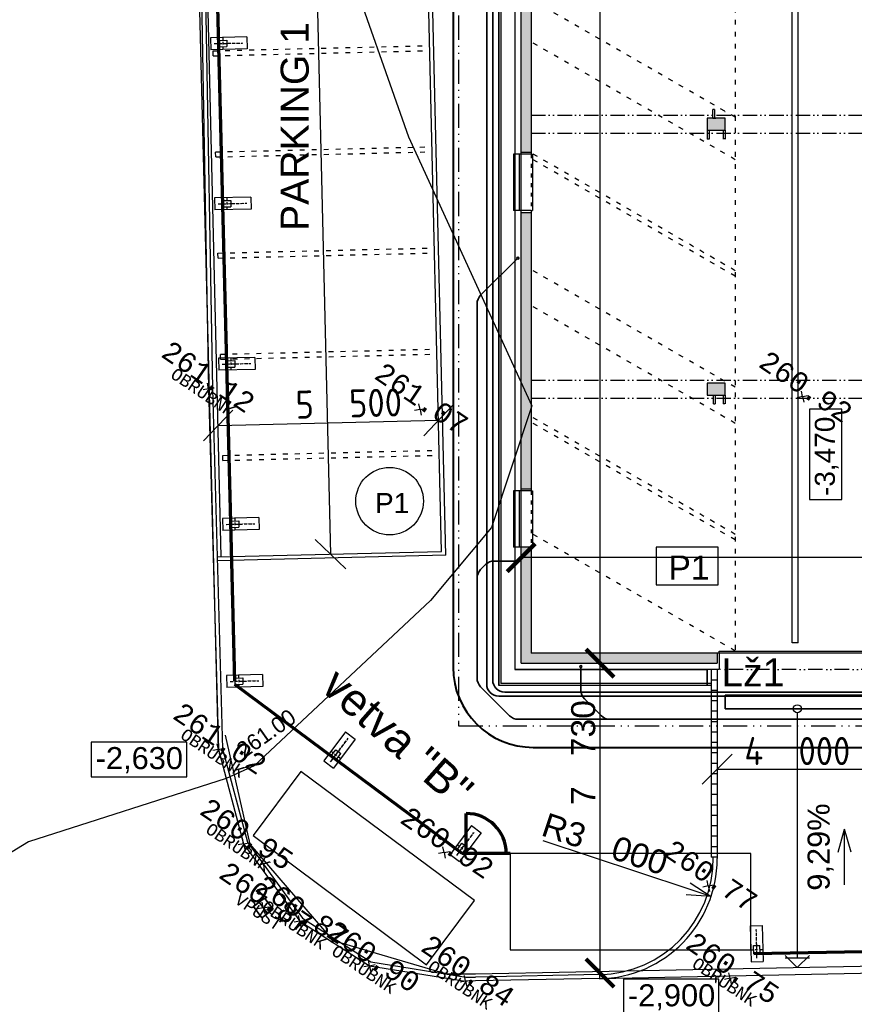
# Model space of a CAD drawing. Extents: x 4743276 to 9726129, y -4307434 to -1665362.
# Tile 14 of 121: x 4809131 to 4829956, y -2089246 to -2064675. Entities that reach past the tile are written whole.
import ezdxf
from ezdxf.enums import TextEntityAlignment as Align

# ---------------------------------------------------------------- set-up
doc = ezdxf.new("R2010")
doc.units = 0
doc.header["$MEASUREMENT"] = 0
for name, pattern in [('ACAD_ISO03W100', [30, 12, -18]), ('ACAD_ISO12W100', [22, 12, -3, 0.5, -3, 0.5, -3]), ('BODKOCIARKOVANA_3', [5.6, 3, -1.3, 0, -1.3])]:
    doc.linetypes.add(name, pattern=pattern)
doc.layers.get('0').update_dxf_attribs({"linetype": 'CONTINUOUS'})
doc.layers.get('Defpoints').update_dxf_attribs({"color": 61, "linetype": 'CONTINUOUS'})
for name, color, linetype in [('body', 7, 'CONTINUOUS'), ('DVERE', 47, 'CONTINUOUS'), ('HATCH', 7, 'CONTINUOUS'), ('KÓTY', 4, 'CONTINUOUS'), ('MÚRY', 1, 'CONTINUOUS'), ('OKNÁ', 146, 'CONTINUOUS'), ('POZEMOK', 8, 'CONTINUOUS'), ('siete', 6, 'CONTINUOUS'), ('TENKÁ', 7, 'CONTINUOUS'), ('tzb', 55, 'CONTINUOUS'), ('Výšky', 64, 'CONTINUOUS'), ('ZARIADENIE', 47, 'CONTINUOUS'), ('ZARIADENIE1', 145, 'CONTINUOUS'), ('ZARIADOVACIE', 144, 'CONTINUOUS'), ('šrafy-múry', 8, 'CONTINUOUS')]:
    doc.layers.add(name, color=color, linetype=linetype)
doc.styles.add('ARIAL', font='arial.ttf')
doc.styles.add('MONOTXT', font='MONOTXT', dxfattribs={"height": 0.2})
doc.styles.get("Standard").update_dxf_attribs({"font": 'TXT', "width": 0.612})
doc.styles.add('styl1', font='arial.ttf')
doc.styles.add('Style-Arial', font='arial.ttf')
doc.styles.add('STYLE1', font='isocp.shx')
doc.dimstyles.new('STANDARD 200', dxfattribs={"dimtxt": 600, "dimasz": 700, "dimexe": 10, "dimexo": 200, "dimgap": 100, "dimtad": 1, "dimdsep": 46, "dimlunit": 6, "dimtxsty": 'Style-Arial', "dimblk": 'ARCHTICK', "dimblk1": 'OBLIQUE', "dimblk2": 'ARCHTICK', "dimcen": 2.5, "dimse1": 1, "dimse2": 1, "dimadec": 0, "dimazin": 0, "dimtfac": 1, "dimtmove": 1, "dimatfit": 3, "dimldrblk": 'OBLIQUE', "dimfxl": 1, "dimtolj": 1, "dimtzin": 0, "dimarcsym": 0})
doc.dimstyles.new('STANDARD 250', dxfattribs={"dimtxt": 700, "dimasz": 750, "dimexe": 10, "dimexo": 200, "dimgap": 100, "dimtad": 1, "dimdsep": 46, "dimlunit": 6, "dimtxsty": 'STYLE1', "dimblk1": 'OBLIQUE', "dimblk2": 'OBLIQUE', "dimsah": 1, "dimcen": 2.5, "dimse1": 1, "dimse2": 1, "dimadec": 0, "dimazin": 0, "dimtfac": 1, "dimtmove": 1, "dimatfit": 3, "dimldrblk": 'OBLIQUE', "dimfxl": 1, "dimtolj": 1, "dimtzin": 0, "dimarcsym": 0})
doc.dimstyles.new('STANDARD s200', dxfattribs={"dimtxt": 600, "dimasz": 600, "dimexe": 10, "dimexo": 200, "dimgap": 100, "dimtad": 1, "dimdsep": 46, "dimlunit": 6, "dimtxsty": 'Style-Arial', "dimblk": 'OPEN30', "dimcen": 2.5, "dimse1": 1, "dimse2": 1, "dimadec": 0, "dimazin": 0, "dimtfac": 1, "dimtmove": 1, "dimatfit": 3, "dimldrblk": 'OBLIQUE', "dimfxl": 1, "dimtolj": 1, "dimtzin": 0, "dimarcsym": 0})

# ---------------------------------------------------------------- blocks, each defined once
blk = doc.blocks.new('_ArchTick')
at = {"color": 0, "linetype": 'ByBlock', "const_width": 0.15}
blk.add_lwpolyline([(-0.5, -0.5), (0.5, 0.5)], dxfattribs=at)
blk = doc.blocks.new('*D42218')
at = {"layer": 'Defpoints', "color": 0}
for p in [(4821644, -2078098), (4821644, -2080734), (4881994, -2080734)]:
    blk.add_point(p, dxfattribs=at)
at = {"layer": 'ZARIADOVACIE', "color": 0, "lineweight": -2}
blk.add_line((4881994, -2078098), (4821644, -2078098), dxfattribs=at)
at = {"layer": 'ZARIADOVACIE', "color": 0, "linetype": 'ByBlock', "lineweight": -2, "xscale": 700, "yscale": 700, "zscale": 700, "rotation": 180}
blk.add_blockref('_ArchTick', (4821644, -2078098), dxfattribs=at)
at = {"layer": 'ZARIADOVACIE', "color": 0, "linetype": 'ByBlock', "lineweight": -2, "xscale": 700, "yscale": 700, "zscale": 700}
blk.add_blockref('_ArchTick', (4881994, -2078098), dxfattribs=at)
at = {"layer": 'ZARIADOVACIE', "color": 0, "insert": (4845998, -2077590), "char_height": 600, "attachment_point": 5, "style": 'Style-Arial'}
blk.add_mtext('\\A1;60ﾠ350', dxfattribs=at)
blk = doc.blocks.new('_OBLIQUE')
at = {"color": 0, "linetype": 'ByBlock'}
blk.add_line((-0.5, -0.5), (0.5, 0.5), dxfattribs=at)
blk = doc.blocks.new('*D42219')
at = {"layer": 'Defpoints', "color": 0}
for p in [(4822144, -2021484), (4822144, -2080734), (4823610, -2080734)]:
    blk.add_point(p, dxfattribs=at)
at = {"layer": 'ZARIADOVACIE', "color": 0, "lineweight": -2}
blk.add_line((4823610, -2021484), (4823610, -2080734), dxfattribs=at)
at = {"layer": 'ZARIADOVACIE', "color": 0, "linetype": 'ByBlock', "lineweight": -2, "xscale": 700, "yscale": 700, "zscale": 700}
for p, rotation in [((4823610, -2021484), 90), ((4823610, -2080734), 270)]:
    blk.add_blockref('_ArchTick', p, dxfattribs=dict(at, rotation=rotation))
at = {"layer": 'ZARIADOVACIE', "color": 0, "insert": (4823200, -2056213), "char_height": 600, "attachment_point": 5, "rotation": 90, "style": 'Style-Arial'}
blk.add_mtext('\\A1;59ﾠ250', dxfattribs=at)
blk = doc.blocks.new('*D42231')
at = {"layer": 'Defpoints', "color": 0}
for p in [(4821644, -2080734), (4821644, -2088464), (4823610, -2088464)]:
    blk.add_point(p, dxfattribs=at)
at = {"layer": 'ZARIADOVACIE', "color": 0, "lineweight": -2}
blk.add_line((4823610, -2080734), (4823610, -2088464), dxfattribs=at)
at = {"layer": 'ZARIADOVACIE', "color": 0, "linetype": 'ByBlock', "lineweight": -2, "xscale": 700, "yscale": 700, "zscale": 700}
for p, rotation in [((4823610, -2080734), 90), ((4823610, -2088464), 270)]:
    blk.add_blockref('_ArchTick', p, dxfattribs=dict(at, rotation=rotation))
at = {"layer": 'ZARIADOVACIE', "color": 0, "insert": (4823195, -2082964), "char_height": 600, "attachment_point": 5, "rotation": 90, "style": 'Style-Arial'}
blk.add_mtext('\\A1;7ﾠ730', dxfattribs=at)
blk = doc.blocks.new('*D42235')
at = {"layer": 'Defpoints', "color": 0}
for p in [(4826534, -2080894), (4830534, -2080894), (4830534, -2083376)]:
    blk.add_point(p, dxfattribs=at)
at = {"layer": 'KÓTY', "color": 0, "lineweight": -2}
blk.add_line((4826534, -2083376), (4830534, -2083376), dxfattribs=at)
at = {"layer": 'KÓTY', "color": 0, "linetype": 'ByBlock', "lineweight": -2, "xscale": 750, "yscale": 750, "zscale": 750, "rotation": 180}
blk.add_blockref('_OBLIQUE', (4826534, -2083376), dxfattribs=at)
at = {"layer": 'KÓTY', "color": 0, "linetype": 'ByBlock', "lineweight": -2, "xscale": 750, "yscale": 750, "zscale": 750}
blk.add_blockref('_OBLIQUE', (4830534, -2083376), dxfattribs=at)
at = {"layer": 'KÓTY', "color": 0, "insert": (4828534, -2082926), "char_height": 700, "attachment_point": 5, "style": 'STYLE1'}
blk.add_mtext('\\A1;4ﾠ000', dxfattribs=at)
blk = doc.blocks.new('po')
at = {"layer": 'HATCH'}
h = blk.add_hatch(color=256, dxfattribs=at)
h.dxf.hatch_style = 1
h.paths.add_polyline_path([(4824210, -1554296), (4824210, -1554301), (4824255, -1554301), (4824255, -1554346), (4824260, -1554346), (4824260, -1554296)])
h = blk.add_hatch(color=256, dxfattribs=at)
h.dxf.hatch_style = 1
h.paths.add_polyline_path([(4824120, -1555036), (4824120, -1555031), (4824075, -1555031), (4824075, -1554986), (4824070, -1554986), (4824070, -1555036)])
h = blk.add_hatch(color=256, dxfattribs=at)
h.dxf.hatch_style = 1
h.paths.add_polyline_path([(4824470, -1555036), (4824470, -1555031), (4824515, -1555031), (4824515, -1554986), (4824520, -1554986), (4824520, -1555036)])
h = blk.add_hatch(color=256, dxfattribs=at)
h.dxf.hatch_style = 1
h.paths.add_polyline_path([(4824270, -1561646), (4824270, -1561641), (4824225, -1561641), (4824225, -1561596), (4824220, -1561596), (4824220, -1561646)])
h = blk.add_hatch(color=256, dxfattribs=at)
h.dxf.hatch_style = 1
h.paths.add_polyline_path([(4824470, -1561646), (4824470, -1561641), (4824515, -1561641), (4824515, -1561596), (4824520, -1561596), (4824520, -1561646)])
at = {"layer": 'šrafy-múry'}
h = blk.add_hatch(color=256, dxfattribs=at)
h.dxf.hatch_style = 1
h.paths.add_polyline_path([(4819430, -1547866), (4819430, -1555366), (4819680, -1555366), (4819680, -1547866)])
h = blk.add_hatch(color=256, dxfattribs=at)
h.dxf.hatch_style = 1
h.paths.add_polyline_path([(4824070, -1554516), (4824070, -1554816), (4824150, -1554816), (4824440, -1554816), (4824520, -1554816), (4824520, -1554516), (4824440, -1554516), (4824300, -1554516), (4824220, -1554516)])
h = blk.add_hatch(color=256, dxfattribs=at)
h.dxf.hatch_style = 1
h.paths.add_polyline_path([(4819430, -1556866), (4819430, -1563766), (4819680, -1563766), (4819680, -1556866)])
h = blk.add_hatch(color=256, dxfattribs=at)
h.dxf.hatch_style = 1
h.paths.add_polyline_path([(4824071, -1561126), (4824070, -1561426), (4824150, -1561426), (4824440, -1561426), (4824520, -1561426), (4824520, -1561126)])
h = blk.add_hatch(color=256, dxfattribs=at)
h.dxf.hatch_style = 1
h.paths.add_polyline_path([(4819430, -1565216), (4819430, -1568116), (4824320, -1568116), (4824320, -1567866), (4819680, -1567866), (4819680, -1565216)])
at = {"layer": 'DVERE'}
for p, q in [((4824370, -1567866), (4824370, -1567816)), ((4824370, -1567816), (4828270, -1567816)), ((4828270, -1567866), (4824370, -1567866))]:
    blk.add_line(p, q, dxfattribs=at)
at = {"layer": 'MÚRY', "color": 7}
for p, q in [((4819270, -1547816), (4819270, -1555416)), ((4819680, -1547816), (4819680, -1555416)), ((4819680, -1555416), (4819270, -1555416)), ((4819270, -1556816), (4819270, -1563816)), ((4819680, -1556816), (4819270, -1556816)), ((4819680, -1556816), (4819680, -1563816)), ((4819680, -1563816), (4819270, -1563816)), ((4819270, -1565216), (4819270, -1568276)), ((4819680, -1565216), (4819270, -1565216)), ((4819680, -1565216), (4819680, -1567866)), ((4824370, -1567866), (4819680, -1567866)), ((4824370, -1567866), (4824370, -1568276)), ((4824370, -1568276), (4819270, -1568276))]:
    blk.add_line(p, q, dxfattribs=at)
for points in [[(4824520, -1554516), (4824070, -1554516), (4824070, -1554816), (4824520, -1554816)], [(4824520, -1561126), (4824070, -1561126), (4824070, -1561426), (4824520, -1561426)]]:
    blk.add_lwpolyline(points, close=True, dxfattribs=at)
at = {"layer": 'POZEMOK', "linetype": 'ACAD_ISO03W100', "ltscale": 10}
for p, q in [((4824770, -1533758), (4824770, -1567811)), ((4824770, -1554491), (4819680, -1551553)), ((4824770, -1555550), (4819680, -1552611)), ((4824770, -1558321), (4819680, -1555382)), ((4824770, -1558460), (4819680, -1555521)), ((4824770, -1561231), (4819680, -1558292)), ((4824770, -1562130), (4819680, -1559191)), ((4824770, -1564901), (4819680, -1561962)), ((4824770, -1565040), (4819680, -1562101)), ((4824770, -1567811), (4819680, -1564872))]:
    blk.add_line(p, q, dxfattribs=at)
at = {"layer": 'POZEMOK', "ltscale": 0.25}
for p, q in [((4819390, -1556816), (4819390, -1555416)), ((4819430, -1556816), (4819430, -1555416)), ((4819390, -1565216), (4819390, -1563816)), ((4819430, -1565216), (4819430, -1563816))]:
    blk.add_line(p, q, dxfattribs=at)
at = {"layer": 'TENKÁ', "linetype": 'ACAD_ISO12W100', "ltscale": 50}
for p, q in [((4817870, -1522256), (4817870, -1569676)), ((4817870, -1569676), (4866640, -1569676))]:
    blk.add_line(p, q, dxfattribs=at)
at = {"layer": 'TENKÁ'}
for p, q in [((4819430, -1555416), (4819430, -1547816)), ((4824210, -1554516), (4824210, -1554296)), ((4824255, -1554301), (4824210, -1554301)), ((4824260, -1554516), (4824260, -1554296)), ((4824515, -1554346), (4824520, -1554346)), ((4824210, -1554516), (4824290, -1554516)), ((4824070, -1554816), (4824070, -1555036)), ((4824120, -1554816), (4824120, -1555036)), ((4824470, -1554816), (4824470, -1555036)), ((4824520, -1554816), (4824520, -1555036)), ((4824075, -1555031), (4824120, -1555031)), ((4824120, -1555031), (4824120, -1555036)), ((4824515, -1555031), (4824470, -1555031)), ((4824470, -1555031), (4824470, -1555036)), ((4824515, -1554986), (4824520, -1554986)), ((4819430, -1555366), (4819680, -1555366)), ((4819430, -1563816), (4819430, -1556816)), ((4819430, -1556866), (4819680, -1556866)), ((4824220, -1561426), (4824220, -1561646)), ((4824270, -1561426), (4824270, -1561646)), ((4824470, -1561426), (4824470, -1561646)), ((4824520, -1561426), (4824520, -1561646)), ((4824225, -1561596), (4824220, -1561596)), ((4824225, -1561641), (4824270, -1561641)), ((4824270, -1561641), (4824270, -1561646)), ((4824515, -1561641), (4824470, -1561641)), ((4824470, -1561641), (4824470, -1561646)), ((4824515, -1561596), (4824520, -1561596)), ((4819430, -1563766), (4819680, -1563766)), ((4819430, -1568116), (4819430, -1565216)), ((4824320, -1567866), (4824320, -1568116)), ((4819430, -1568116), (4824320, -1568116))]:
    blk.add_line(p, q, dxfattribs=at)
at = {"layer": 'TENKÁ', "linetype": 'ACAD_ISO12W100', "ltscale": 30}
for p, q in [((4819680, -1554441), (4828230, -1554441)), ((4819680, -1554891), (4828230, -1554891)), ((4819680, -1561051), (4828020, -1561051)), ((4819680, -1561501), (4832860, -1561501)), ((4828270, -1568276), (4824370, -1568276))]:
    blk.add_line(p, q, dxfattribs=at)
at = {"layer": 'TENKÁ', "ltscale": 0.25}
for p, q in [((4819240, -1555416), (4819240, -1556816)), ((4819270, -1555416), (4819240, -1555416)), ((4819680, -1555416), (4819710, -1555416)), ((4819710, -1555416), (4819710, -1556816)), ((4819270, -1556816), (4819240, -1556816)), ((4819680, -1556816), (4819710, -1556816)), ((4819240, -1563816), (4819240, -1565216)), ((4819270, -1563816), (4819240, -1563816)), ((4819680, -1563816), (4819710, -1563816)), ((4819710, -1563816), (4819710, -1565216)), ((4819270, -1565216), (4819240, -1565216)), ((4819680, -1565216), (4819710, -1565216))]:
    blk.add_line(p, q, dxfattribs=at)
at = {"layer": 'TENKÁ', "linetype": 'ACAD_ISO03W100', "ltscale": 8}
for p, q in [((4819270, -1555416), (4819270, -1556816)), ((4819680, -1555416), (4819680, -1556816)), ((4819270, -1563816), (4819270, -1565216)), ((4819680, -1563816), (4819680, -1565216))]:
    blk.add_line(p, q, dxfattribs=at)
at = {"layer": 'TENKÁ'}
blk.add_lwpolyline([(4826625, -1561775), (4826625, -1564030), (4827433, -1564030), (4827433, -1561775)], close=True, dxfattribs=at)
at = {"layer": 'tzb'}
for p, q in [((4826195, -1567606), (4826195, -1535606)), ((4826345, -1567606), (4826345, -1535606)), ((4826345, -1567606), (4826195, -1567606))]:
    blk.add_line(p, q, dxfattribs=at)
blk.add_circle((4819345, -1558006), 25, dxfattribs=at)
at = {"layer": 'ZARIADOVACIE', "ltscale": 0.25}
blk.add_lwpolyline([(4824345, -1565222), (4822796, -1565222), (4822796, -1566159), (4824345, -1566159)], close=True, dxfattribs=at)
at = {"layer": 'TENKÁ', "ltscale": 0.25, "style": 'ARIAL'}
blk.add_text('-3,470', height=500, rotation=90, dxfattribs=at).set_placement((4827257, -1563943))
at = {"layer": 'ZARIADOVACIE', "ltscale": 0.25, "style": 'Style-Arial'}
blk.add_text('P1', height=600, dxfattribs=at).set_placement((4823106, -1566029))
blk = doc.blocks.new('_Open30')
at = {"color": 0, "linetype": 'ByBlock', "lineweight": -2, "transparency": 16777216}
for p, q in [((-1, 0.2679), (0, 0)), ((0, 0), (-1, -0.2679)), ((0, 0), (-1, 0))]:
    blk.add_line(p, q, dxfattribs=at)
blk = doc.blocks.new('*D42257')
at = {"layer": 'Defpoints', "color": 0}
for p in [(4823534, -2085610), (4826382, -2086554)]:
    blk.add_point(p, dxfattribs=at)
at = {"layer": 'KÓTY', "color": 0, "lineweight": -2}
blk.add_line((4825812, -2086365), (4822191, -2085165), dxfattribs=at)
at = {"layer": 'KÓTY', "color": 0, "linetype": 'ByBlock', "lineweight": -2, "xscale": 600, "yscale": 600, "zscale": 600, "rotation": 341.6724555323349}
blk.add_blockref('_Open30', (4826382, -2086554), dxfattribs=at)
at = {"layer": 'KÓTY', "color": 0, "insert": (4823734, -2085248), "char_height": 600, "attachment_point": 5, "rotation": 341.6725, "style": 'Style-Arial'}
blk.add_mtext('\\A1;R3ﾠ000', dxfattribs=at)
blk = doc.blocks.new('*D42258')
at = {"layer": 'Defpoints', "color": 0}
for p in [(4818816, -2042728), (4819659, -2077943), (4816889, -2078010)]:
    blk.add_point(p, dxfattribs=at)
at = {"layer": 'KÓTY', "color": 0, "lineweight": -2}
blk.add_line((4816046, -2042795), (4816889, -2078010), dxfattribs=at)
at = {"layer": 'KÓTY', "color": 0, "linetype": 'ByBlock', "lineweight": -2, "xscale": 750, "yscale": 750, "zscale": 750}
for p, rotation in [((4816046, -2042795), 91.37160353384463), ((4816889, -2078010), 271.3716035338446)]:
    blk.add_blockref('_OBLIQUE', p, dxfattribs=dict(at, rotation=rotation))
at = {"layer": 'KÓTY', "color": 0, "insert": (4816918, -2060391), "char_height": 700, "attachment_point": 5, "rotation": 271.3716, "style": 'STYLE1'}
blk.add_mtext('\\A1;35ﾠ225', dxfattribs=at)
blk = doc.blocks.new('*D42259')
at = {"layer": 'Defpoints', "color": 0}
for p in [(4814039, -2073026), (4819538, -2072895), (4819580, -2074672)]:
    blk.add_point(p, dxfattribs=at)
at = {"layer": 'KÓTY', "color": 0, "lineweight": -2}
blk.add_line((4814082, -2074803), (4819580, -2074672), dxfattribs=at)
at = {"layer": 'KÓTY', "color": 0, "linetype": 'ByBlock', "lineweight": -2, "xscale": 750, "yscale": 750, "zscale": 750}
for p, rotation in [((4819580, -2074672), 1.371603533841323), ((4814082, -2074803), 181.3716035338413)]:
    blk.add_blockref('_OBLIQUE', p, dxfattribs=dict(at, rotation=rotation))
at = {"layer": 'KÓTY', "color": 0, "insert": (4817341, -2074254), "char_height": 700, "attachment_point": 5, "rotation": 1.3716, "style": 'STYLE1'}
blk.add_mtext('\\A1;5ﾠ500', dxfattribs=at)

msp = doc.modelspace()

# ---------------------------------------------------------------- linework, layer by layer
at = {"layer": 'body', "color": 1, "linetype": 'Continuous'}
for p, q in [((4813843.859, -2073887.739), (4813816.874, -2073748.916)), ((4813843.859, -2073887.739), (4813705.036, -2073914.724)), ((4813843.859, -2073887.739), (4813982.682, -2073860.755)), ((4813843.859, -2073887.739), (4813870.843, -2074026.562)), ((4828667.117, -2074080.807), (4828640.132, -2073941.984)), ((4819119.406, -2074401.646), (4819092.421, -2074262.823)), ((4828667.117, -2074080.807), (4828528.293, -2074107.792)), ((4828667.117, -2074080.807), (4828805.94, -2074053.823)), ((4828667.117, -2074080.807), (4828694.101, -2074219.63)), ((4819119.406, -2074401.646), (4818980.583, -2074428.631)), ((4819119.406, -2074401.646), (4819258.229, -2074374.662)), ((4819119.406, -2074401.646), (4819146.39, -2074540.469)), ((4814089.19, -2082883.939), (4813950.367, -2082910.923)), ((4814089.19, -2082883.939), (4814062.206, -2082745.116)), ((4814089.19, -2082883.939), (4814228.013, -2082856.954)), ((4814089.19, -2082883.939), (4814116.175, -2083022.762)), ((4814719.621, -2085241.531), (4814580.798, -2085268.516)), ((4814719.621, -2085241.531), (4814692.637, -2085102.708)), ((4814719.621, -2085241.531), (4814858.444, -2085214.547)), ((4814719.621, -2085241.531), (4814746.606, -2085380.354)), ((4819719.703, -2085457.457), (4819692.719, -2085318.634)), ((4819719.703, -2085457.457), (4819580.88, -2085484.441)), ((4819719.703, -2085457.457), (4819858.526, -2085430.472)), ((4819719.703, -2085457.457), (4819746.688, -2085596.28)), ((4826312.607, -2086293.01), (4826173.784, -2086319.994)), ((4826312.607, -2086293.01), (4826285.622, -2086154.187)), ((4826312.607, -2086293.01), (4826451.43, -2086266.025)), ((4826312.607, -2086293.01), (4826339.591, -2086431.833)), ((4815208.829, -2086839.241), (4815181.845, -2086700.418)), ((4815208.829, -2086839.241), (4815347.652, -2086812.257)), ((4815208.829, -2086839.241), (4815070.006, -2086866.226)), ((4815208.829, -2086839.241), (4815235.814, -2086978.064)), ((4816117.857, -2087172.546), (4816090.873, -2087033.723)), ((4816117.857, -2087172.546), (4815979.034, -2087199.53)), ((4816117.857, -2087172.546), (4816256.68, -2087145.561)), ((4816117.857, -2087172.546), (4816144.842, -2087311.369)), ((4817859.457, -2088283.34), (4817720.634, -2088310.325)), ((4817859.457, -2088283.34), (4817832.473, -2088144.517)), ((4817859.457, -2088283.34), (4817998.28, -2088256.356)), ((4817859.457, -2088283.34), (4817886.442, -2088422.163)), ((4820257.592, -2088669.354), (4820230.607, -2088530.531)), ((4826855.41, -2088596.321), (4826828.426, -2088457.498)), ((4820257.592, -2088669.354), (4820118.769, -2088696.338)), ((4820257.592, -2088669.354), (4820396.415, -2088642.369)), ((4820257.592, -2088669.354), (4820284.576, -2088808.177)), ((4826855.41, -2088596.321), (4826716.587, -2088623.306)), ((4826855.41, -2088596.321), (4826994.233, -2088569.337)), ((4826855.41, -2088596.321), (4826882.395, -2088735.144))]:
    msp.add_line(p, q, dxfattribs=at)
at = {"layer": 'KÓTY'}
for p, q in [((4814493.179, -2077394.37), (4814493.179, -2077394.37)), ((4814591.007, -2081313.149), (4814591.007, -2081313.149)), ((4817119.154, -2083104.882), (4817119.154, -2083104.882)), ((4829553.5, -2085450.5), (4829714, -2084874)), ((4829714, -2086261), (4829714, -2084874)), ((4829874.5, -2085450.5), (4829714, -2084874)), ((4820266.813, -2085441.312), (4820266.813, -2085441.312))]:
    msp.add_line(p, q, dxfattribs=at)
for points in [[(4813299.2, -2082703.5), (4810912.673, -2082703.5), (4810912.673, -2083572), (4813299.2, -2083572)], [(4826579.5, -2088622), (4824192.974, -2088622), (4824192.974, -2089490.5), (4826579.5, -2089490.5)]]:
    msp.add_lwpolyline(points, close=True, dxfattribs=at)
at = {"layer": 'OKNÁ', "linetype": 'Continuous'}
msp.add_line((4816957.253, -2087662.734), (4816742.288, -2087409.178), dxfattribs=at)
at = {"layer": 'POZEMOK', "linetype": 'Continuous'}
for p, q in [((4814160.248, -2078074.951), (4813556.545, -2052861.353)), ((4814881.83, -2085249.62), (4814266.942, -2082530.996)), ((4816742.288, -2087409.178), (4814881.83, -2085249.62)), ((4819754.067, -2088487.737), (4816957.253, -2087662.734)), ((4820500.429, -2088486.955), (4833338.646, -2088231.362)), ((4819754.067, -2088487.737), (4820500.429, -2088486.955))]:
    msp.add_line(p, q, dxfattribs=at)
at = {"layer": 'POZEMOK'}
for p, q in [((4828533.799, -2081970.048), (4828533.799, -2088087.021)), ((4828533.799, -2088327.021), (4828233.799, -2088027.021)), ((4828833.799, -2088027.021), (4828533.799, -2088327.021)), ((4828233.799, -2088087.021), (4828833.799, -2088087.021))]:
    msp.add_line(p, q, dxfattribs=at)
msp.add_circle((4828533.799, -2081870.048), 100, dxfattribs=at)
msp.add_circle((4828533.799, -2081870.048), 100, dxfattribs=at)
at = {"layer": 'siete', "color": 5, "lineweight": 40, "ltscale": 50}
for p, q in [((4819943.799, -2041587.616), (4819943.799, -2080834.048)), ((4821943.799, -2082834.048), (4886791.965, -2082834.048))]:
    msp.add_line(p, q, dxfattribs=at)
at = {"layer": 'siete', "lineweight": 35}
for p, q in [((4820783.799, -2043537.5), (4820783.799, -2081254.259)), ((4820933.799, -2043537.5), (4820933.799, -2081154.259)), ((4840623.588, -2081554.259), (4821083.799, -2081554.259)), ((4833962.821, -2081454.259), (4821233.799, -2081454.259))]:
    msp.add_line(p, q, dxfattribs=at)
at = {"layer": 'siete', "color": 55, "lineweight": 35, "ltscale": 0.8}
for p, q in [((4820631.667, -2071551.18), (4821541.121, -2070641.726)), ((4820543.799, -2071763.312), (4820543.799, -2081109.784)), ((4821533.799, -2078184.048), (4820968.063, -2078184.048)), ((4820631.667, -2078396.18), (4820755.931, -2078271.916)), ((4823133.799, -2080844.048), (4823133.799, -2081409.784)), ((4821355.931, -2082046.18), (4820631.667, -2081321.916)), ((4823645.931, -2082046.18), (4823221.667, -2081621.916)), ((4821568.063, -2082134.048), (4881646.37, -2082134.048)), ((4814963.92, -2086805.368), (4815242.703, -2086594.332)), ((4815174.956, -2087084.15), (4814963.92, -2086805.368)), ((4815102.433, -2086698.978), (4815315.225, -2086979.504)), ((4815242.703, -2086594.332), (4815453.738, -2086873.115)), ((4815453.738, -2086873.115), (4815174.956, -2087084.15))]:
    msp.add_line(p, q, dxfattribs=at)
msp.add_lwpolyline([(4826733.799, -2081534.048), (4830233.799, -2081534.048), (4830233.799, -2081870.048), (4826733.799, -2081870.048)], close=True, dxfattribs=at)
for centre in [(4821558.799, -2070624.048), (4821558.799, -2070624.048), (4821558.799, -2078184.048), (4823133.799, -2080819.048)]:
    msp.add_circle(centre, 25, dxfattribs=at)
for centre, start, end in [((4820843.799, -2071763.312), 135, 180), ((4820968.063, -2078484.048), 90, 135), ((4820843.799, -2078608.312), 135, 180), ((4820843.799, -2081109.784), 180, 225), ((4823433.799, -2081409.784), 180, 225), ((4821568.063, -2081834.048), 225, 270), ((4823858.063, -2081834.048), 225, 270)]:
    msp.add_arc(centre, 300, start, end, dxfattribs=at)
at = {"layer": 'siete', "color": 5, "lineweight": 40, "ltscale": 50}
msp.add_arc((4821943.799, -2080834.048), 2000, 180, 270, dxfattribs=at)
at = {"layer": 'siete', "lineweight": 35}
for centre in [(4821233.799, -2081154.259), (4821083.799, -2081254.259)]:
    msp.add_arc(centre, 300, 180, 270, dxfattribs=at)
at = {"layer": 'TENKÁ'}
for p, q in [((4821083.799, -2020974.048), (4821083.799, -2081294.048)), ((4821133.799, -2020974.048), (4821133.799, -2081244.048)), ((4819658.672, -2077943.299), (4818815.502, -2042728.392)), ((4819761.037, -2078040.876), (4818913.079, -2042626.027)), ((4814058.15, -2078077.395), (4819658.672, -2077943.299)), ((4819761.037, -2078040.876), (4814060.876, -2078177.359)), ((4826383.799, -2080894.048), (4826383.799, -2085574.048)), ((4826533.799, -2080894.048), (4826533.799, -2085610.311)), ((4826533.799, -2081154.048), (4826383.799, -2081154.048)), ((4826383.799, -2081294.048), (4821083.799, -2081294.048)), ((4826383.799, -2081244.048), (4821133.799, -2081244.048)), ((4826533.799, -2081414.048), (4826383.799, -2081414.048)), ((4826533.799, -2081674.048), (4826383.799, -2081674.048)), ((4826533.799, -2081934.048), (4826383.799, -2081934.048)), ((4826533.799, -2082194.048), (4826383.799, -2082194.048)), ((4826533.799, -2082454.048), (4826383.799, -2082454.048)), ((4826533.799, -2082714.048), (4826383.799, -2082714.048)), ((4826533.799, -2082974.048), (4826383.799, -2082974.048)), ((4826533.799, -2083234.048), (4826383.799, -2083234.048)), ((4826533.799, -2083494.048), (4826383.799, -2083494.048)), ((4826533.799, -2083754.048), (4826383.799, -2083754.048)), ((4826533.799, -2084014.048), (4826383.799, -2084014.048)), ((4826533.799, -2084274.048), (4826383.799, -2084274.048)), ((4826533.799, -2084534.048), (4826383.799, -2084534.048)), ((4826533.799, -2084794.048), (4826383.799, -2084794.048)), ((4826533.799, -2085054.048), (4826383.799, -2085054.048)), ((4826533.799, -2085314.048), (4826383.799, -2085314.048)), ((4826533.799, -2085574.048), (4826383.799, -2085574.048)), ((4823591.789, -2088504.747), (4820502.966, -2088566.632)), ((4823588.884, -2088359.759), (4823593.891, -2088609.709)), ((4833342.211, -2088414.402), (4823593.891, -2088609.709)), ((4823593.747, -2088602.514), (4820503.984, -2088664.417))]:
    msp.add_line(p, q, dxfattribs=at)
at = {"layer": 'TENKÁ', "color": 7, "linetype": 'Continuous'}
for p, q in [((4813572.191, -2058941.596), (4813843.859, -2073887.739)), ((4813672.155, -2058938.709), (4813943.834, -2073885.467)), ((4813843.859, -2073887.739), (4814089.19, -2082883.939)), ((4813943.834, -2073885.467), (4814188.832, -2082869.462)), ((4814089.19, -2082883.939), (4814719.621, -2085241.531)), ((4814188.832, -2082869.462), (4814811.454, -2085197.848)), ((4814719.621, -2085241.531), (4816117.857, -2087172.546)), ((4814811.454, -2085197.848), (4816187.685, -2087098.474)), ((4816117.857, -2087172.546), (4817859.457, -2088283.34)), ((4816187.685, -2087098.474), (4817895.782, -2088187.9)), ((4817859.457, -2088283.34), (4820257.592, -2088669.354)), ((4817895.782, -2088187.9), (4820265.038, -2088569.265)), ((4820503.984, -2088664.417), (4820257.592, -2088669.354)), ((4820265.038, -2088569.265), (4820502.025, -2088566.642))]:
    msp.add_line(p, q, dxfattribs=at)
at = {"layer": 'TENKÁ', "linetype": 'ACAD_ISO03W100', "ltscale": 10}
for p, q in [((4813958.018, -2065451.174), (4819356.471, -2065321.916)), ((4813961.011, -2065576.139), (4813958.018, -2065451.174)), ((4813961.011, -2065576.139), (4819359.463, -2065446.88)), ((4814018.459, -2067975.451), (4819416.911, -2067846.193)), ((4814021.451, -2068100.415), (4814018.459, -2067975.451)), ((4814021.451, -2068100.415), (4819419.904, -2067971.157)), ((4814078.899, -2070499.727), (4819477.352, -2070370.469)), ((4814081.891, -2070624.692), (4814078.899, -2070499.727)), ((4814081.891, -2070624.692), (4819480.344, -2070495.433)), ((4814139.339, -2073024.004), (4819537.792, -2072894.746)), ((4814142.331, -2073148.968), (4814139.339, -2073024.004)), ((4814142.331, -2073148.968), (4819540.784, -2073019.71)), ((4814199.779, -2075548.28), (4819598.232, -2075419.022)), ((4814202.771, -2075673.245), (4814199.779, -2075548.28)), ((4814202.771, -2075673.245), (4819601.224, -2075543.986))]:
    msp.add_line(p, q, dxfattribs=at)
at = {"layer": 'TENKÁ'}
msp.add_circle((4818361.017, -2076689.445), 842.959, dxfattribs=at)
for radius, end in [(2900, 0.7164608), (3000, 0)]:
    msp.add_arc((4823533.799, -2085610.311), radius, 271.1477631, end, dxfattribs=at)
at = {"layer": 'Výšky', "color": 34, "linetype": 'Continuous'}
msp.add_lwpolyline([(4829556.191, -2035700.356), (4826067.267, -2045611.871), (4823778.048, -2052112.041), (4822477.827, -2054365.166), (4818980.583, -2056944.502), (4818546.998, -2057574.802), (4817742.277, -2058826.863), (4817636.027, -2059036.245), (4817231.096, -2063034.334), (4818833.372, -2067597.434), (4821906.212, -2074307.998), (4820901.555, -2077347.912), (4819378.167, -2079171.873), (4814981.728, -2083291.762), (4814282.473, -2083607.769), (4809354.487, -2085189.489), (4807370.134, -2086398.558)], dxfattribs=at)
at = {"layer": 'ZARIADENIE'}
msp.add_line((4814089.19, -2082883.939), (4813353.585, -2053417.349), dxfattribs=at)
at = {"layer": 'ZARIADENIE1'}
msp.add_lwpolyline([(4826283.799, -2080894.048), (4826283.799, -2081294.048), (4821083.799, -2081294.048), (4821083.799, -2020974.048), (4832563.288, -2020974.048), (4832563.288, -2021324.048), (4821483.799, -2021324.048), (4821483.799, -2080894.048), (4826283.799, -2080894.048), (4826283.799, -2081294.048)], close=True, dxfattribs=at)
at = {"layer": 'šrafy-múry', "color": 232, "lineweight": 70}
for p, q in [((4814496.928, -2081185.388), (4813800.91, -2053304.584)), ((4820172.267, -2085484.296), (4814498.795, -2081265.366)), ((4820272.267, -2085484.296), (4820272.267, -2084484.296)), ((4821372.267, -2085484.296), (4820172.267, -2085484.296)), ((4827444.565, -2087981.918), (4887434.842, -2086850.742))]:
    msp.add_line(p, q, dxfattribs=at)
at = {"layer": 'šrafy-múry', "color": 90}
for p, q in [((4814795.933, -2065104.051), (4813896.178, -2065125.054)), ((4813896.178, -2065125.054), (4813903.179, -2065424.973)), ((4814097.757, -2065190.368), (4814297.703, -2065185.7)), ((4814097.757, -2065190.368), (4814101.491, -2065350.324)), ((4814297.703, -2065185.7), (4814301.437, -2065345.657)), ((4814795.933, -2065104.051), (4814802.934, -2065403.969)), ((4814802.934, -2065403.969), (4813903.179, -2065424.973)), ((4814101.491, -2065350.324), (4814301.437, -2065345.657)), ((4814895.758, -2069102.805), (4813996.003, -2069123.809)), ((4813996.003, -2069123.809), (4814003.004, -2069423.727)), ((4814895.758, -2069102.805), (4814902.759, -2069402.723)), ((4814197.582, -2069189.122), (4814397.528, -2069184.455)), ((4814197.582, -2069189.122), (4814201.316, -2069349.078)), ((4814201.316, -2069349.078), (4814401.262, -2069344.411)), ((4814397.528, -2069184.455), (4814401.262, -2069344.411)), ((4814902.759, -2069402.723), (4814003.004, -2069423.727)), ((4814995.583, -2073101.559), (4814095.828, -2073122.563)), ((4814095.828, -2073122.563), (4814102.829, -2073422.481)), ((4814297.407, -2073187.876), (4814497.353, -2073183.209)), ((4814297.407, -2073187.876), (4814301.141, -2073347.833)), ((4814497.353, -2073183.209), (4814501.087, -2073343.165)), ((4814995.583, -2073101.559), (4815002.584, -2073401.477)), ((4815002.584, -2073401.477), (4814102.829, -2073422.481)), ((4814301.141, -2073347.833), (4814501.087, -2073343.165)), ((4815095.408, -2077100.313), (4814195.653, -2077121.317)), ((4814195.653, -2077121.317), (4814202.654, -2077421.235)), ((4814397.232, -2077186.63), (4814597.178, -2077181.963)), ((4814397.232, -2077186.63), (4814400.966, -2077346.587)), ((4814597.178, -2077181.963), (4814600.912, -2077341.919)), ((4815095.408, -2077100.313), (4815102.409, -2077400.232)), ((4815102.409, -2077400.232), (4814202.654, -2077421.235)), ((4814400.966, -2077346.587), (4814600.912, -2077341.919)), ((4815193.236, -2081019.092), (4814293.482, -2081040.096)), ((4814293.482, -2081040.096), (4814300.483, -2081340.014)), ((4814495.061, -2081105.409), (4814695.006, -2081100.742)), ((4814495.061, -2081105.409), (4814498.795, -2081265.366)), ((4814695.006, -2081100.742), (4814698.74, -2081260.698)), ((4815193.236, -2081019.092), (4815200.238, -2081319.011)), ((4815200.238, -2081319.011), (4814300.483, -2081340.014)), ((4814498.795, -2081265.366), (4814698.74, -2081260.698)), ((4817260.022, -2082449.668), (4816720.627, -2083170.121)), ((4817500.174, -2082629.466), (4816960.778, -2083349.919)), ((4817260.022, -2082449.668), (4817500.174, -2082629.466)), ((4816896.528, -2083051.973), (4817016.394, -2082891.872)), ((4816896.528, -2083051.973), (4817024.609, -2083147.866)), ((4817016.394, -2082891.872), (4817144.474, -2082987.765)), ((4817024.609, -2083147.866), (4817144.474, -2082987.765)), ((4816720.627, -2083170.121), (4816960.778, -2083349.919)), ((4820407.681, -2084786.098), (4819868.286, -2085506.551)), ((4820407.681, -2084786.098), (4820647.832, -2084965.896)), ((4820647.832, -2084965.896), (4820108.437, -2085686.35)), ((4820044.187, -2085388.403), (4820164.052, -2085228.303)), ((4820164.052, -2085228.303), (4820292.133, -2085324.195)), ((4820172.267, -2085484.296), (4820292.133, -2085324.195)), ((4819868.286, -2085506.551), (4820108.437, -2085686.35)), ((4820044.187, -2085388.403), (4820172.267, -2085484.296)), ((4827358.265, -2087284.459), (4827658.183, -2087277.458)), ((4827358.265, -2087284.459), (4827379.268, -2088184.214)), ((4827658.183, -2087277.458), (4827679.187, -2088177.213)), ((4827439.914, -2087782.689), (4827599.871, -2087778.956)), ((4827444.582, -2087982.635), (4827439.914, -2087782.689)), ((4827604.538, -2087978.901), (4827599.871, -2087778.956)), ((4827444.582, -2087982.635), (4827604.538, -2087978.901)), ((4827379.268, -2088184.214), (4827679.187, -2088177.213))]:
    msp.add_line(p, q, dxfattribs=at)
at = {"layer": 'šrafy-múry', "color": 90, "linetype": 'BODKOCIARKOVANA_3', "ltscale": 20}
for p, q in [((4814196.096, -2065118.053), (4814203.097, -2065417.972)), ((4813981.713, -2065273.099), (4814681.523, -2065256.762)), ((4813982.072, -2065273.09), (4814681.881, -2065256.754)), ((4813999.651, -2065272.68), (4814699.461, -2065256.344)), ((4814295.921, -2069116.807), (4814302.922, -2069416.726)), ((4814081.538, -2069271.853), (4814781.348, -2069255.517)), ((4814081.897, -2069271.844), (4814781.707, -2069255.508)), ((4814099.476, -2069271.434), (4814799.286, -2069255.098)), ((4814181.363, -2073270.607), (4814881.173, -2073254.271)), ((4814181.722, -2073270.599), (4814881.532, -2073254.262)), ((4814199.301, -2073270.188), (4814899.111, -2073253.852)), ((4814395.746, -2073115.562), (4814402.747, -2073415.48)), ((4814495.571, -2077114.316), (4814502.572, -2077414.234)), ((4814281.189, -2077269.361), (4814980.998, -2077253.025)), ((4814281.547, -2077269.353), (4814981.357, -2077253.017)), ((4814299.126, -2077268.942), (4814998.936, -2077252.606)), ((4814593.4, -2081033.095), (4814600.401, -2081333.013)), ((4814379.017, -2081188.14), (4815078.826, -2081171.804)), ((4814379.376, -2081188.132), (4815079.185, -2081171.796)), ((4814396.955, -2081187.721), (4815096.764, -2081171.385)), ((4816889.882, -2083194.333), (4817309.412, -2082633.98)), ((4816890.097, -2083194.046), (4817309.627, -2082633.693)), ((4816900.636, -2083179.97), (4817320.165, -2082619.617)), ((4816910.32, -2083167.034), (4817329.85, -2082606.682)), ((4816900.426, -2082929.97), (4817140.577, -2083109.768)), ((4820037.541, -2085530.763), (4820457.07, -2084970.411)), ((4820037.756, -2085530.476), (4820457.285, -2084970.123)), ((4820048.294, -2085516.4), (4820467.824, -2084956.048)), ((4820048.084, -2085266.4), (4820288.235, -2085446.198)), ((4827526.894, -2088080.741), (4827510.558, -2087380.931)), ((4827527.304, -2088098.32), (4827510.968, -2087398.511)), ((4827527.313, -2088098.679), (4827510.977, -2087398.869)), ((4827372.267, -2087884.296), (4827672.186, -2087877.295))]:
    msp.add_line(p, q, dxfattribs=at)
at = {"layer": 'šrafy-múry', "color": 30}
msp.add_lwpolyline([(4816147.971, -2083432.51), (4814953.667, -2085036.767), (4819285.159, -2088261.387), (4820479.463, -2086657.131)], close=True, dxfattribs=at)
at = {"layer": 'šrafy-múry', "color": 151}
msp.add_lwpolyline([(4821372.267, -2085484.296), (4821372.267, -2087884.296), (4827372.267, -2087884.296), (4827372.267, -2085484.296)], close=True, dxfattribs=at)
at = {"layer": 'šrafy-múry', "color": 232, "lineweight": 70}
msp.add_arc((4820272.267, -2085484.296), 1000, 0, 90, dxfattribs=at)

# ---------------------------------------------------------------- block references
at = {"layer": 'TENKÁ'}
msp.add_blockref('po', (2213.299, -512618.357), dxfattribs=at)

# ---------------------------------------------------------------- texts
at = {"color": 2, "linetype": 'Continuous', "style": 'MONOTXT'}
for s, p in [('OBRUBNK', (4813789.142, -2073850.832)), ('OBRUBNK', (4814034.474, -2082847.032)), ('OBRUBNK', (4814664.905, -2085204.624)), ('VPUST', (4815175.668, -2086816.873)), ('OBRUBNK', (4816063.141, -2087135.639)), ('OBRUBNK', (4817804.741, -2088246.433)), ('OBRUBNK', (4820202.875, -2088632.447)), ('OBRUBNK', (4826800.694, -2088559.415))]:
    msp.add_text(s, height=300, rotation=326, dxfattribs=at).set_placement(p, align=Align.TOP_CENTER)
at = {"layer": 'KÓTY', "style": 'ARIAL'}
for s, p in [('-2,630', (4811027.382, -2083377.416)), ('-2,900', (4824307.683, -2089295.916))]:
    msp.add_text(s, height=550, dxfattribs=at).set_placement(p)
at = {"layer": 'KÓTY', "style": 'Style-Arial'}
msp.add_text('9,29%', height=550, rotation=90, dxfattribs=at).set_placement((4828789.804, -2085322.41), align=Align.TOP_CENTER)
at = {"layer": 'MÚRY', "color": 7, "lineweight": 50, "ltscale": 0.25, "style": 'Style-Arial'}
msp.add_text('P1', height=500, dxfattribs=at).set_placement((4817997, -2076986.5))
at = {"layer": 'siete', "color": 55, "lineweight": 35, "ltscale": 0.8, "style": 'Style-Arial'}
msp.add_text('Lž1', height=700, dxfattribs=at).set_placement((4827425.324, -2080612.104), align=Align.TOP_CENTER)
at = {"layer": 'TENKÁ', "style": 'Style-Arial'}
msp.add_text('PARKING 1', height=700, rotation=90, dxfattribs=at).set_placement((4815642.974, -2067339.772), align=Align.TOP_CENTER)
at = {"layer": 'Výšky', "linetype": 'Continuous', "style": 'MONOTXT'}
for s, p in [('261.12', (4813701.264, -2073791.558)), ('260.92', (4828609.084, -2074041.664)), ('261.07', (4819020.75, -2074335.102)), ('261.02', (4813992.193, -2082818.513)), ('260.95', (4814661.589, -2085202.388)), ('260.92', (4819661.671, -2085418.313)), ('260.77', (4826240.48, -2086244.36)), ('260.87', (4815138.361, -2086791.71)), ('260.87', (4816047.389, -2087125.014)), ('260.90', (4817821.321, -2088257.617)), ('260.84', (4820178.833, -2088616.231)), ('260.75', (4826784.942, -2088548.79))]:
    msp.add_text(s, height=500, rotation=326, dxfattribs=at).set_placement(p, align=Align.CENTER)
at = {"layer": 'Výšky', "color": 5, "linetype": 'Continuous'}
msp.add_text('261.00', height=400, rotation=35.1769028, dxfattribs=at).set_placement((4815398.045, -2082648.119), align=Align.CENTER)
at = {"layer": 'šrafy-múry', "color": 232, "lineweight": 70, "style": 'styl1'}
msp.add_text('vetva "B"', height=800, rotation=318.5103842, dxfattribs=at).set_placement((4816607.481, -2081383.607))

# ---------------------------------------------------------------- dimensions: what is measured, and where the dimension line sits
at = {"layer": 'KÓTY'}
dim = msp.add_aligned_dim(p1=(4818815.502, -2042728.392), p2=(4819658.672, -2077943.299), distance=-2770.225, dimstyle='STANDARD 250', override={"dimtxsty": 'STYLE1', "dimldrblk": 'OBLIQUE'}, dxfattribs=at)
dim.commit()
dim.dimension.update_dxf_attribs({"geometry": '*D42258', "text_midpoint": (4816917.766, -2060391.378)})
dim = msp.add_linear_dim(base=(4819580.336, -2074671.591), p1=(4814039.368, -2073026.398), p2=(4819537.792, -2072894.746), angle=1.3716035, dimstyle='STANDARD 250', override={"dimtxsty": 'STYLE1', "dimldrblk": 'OBLIQUE'}, dxfattribs=at)
dim.commit()
dim.dimension.update_dxf_attribs({"geometry": '*D42259', "text_midpoint": (4817352, -2074704), "dimtype": 161})
dim = msp.add_linear_dim(base=(4830533.799, -2083376), p1=(4826533.799, -2080894.048), p2=(4830533.799, -2080894.048), dimstyle='STANDARD 250', override={"dimtxsty": 'STYLE1', "dimldrblk": 'OBLIQUE'}, dxfattribs=at)
dim.commit()
dim.dimension.update_dxf_attribs({"geometry": '*D42235', "text_midpoint": (4828533.799, -2082925.761)})
dim = msp.add_radius_dim(center=(4823533.799, -2085610.311), mpoint=(4826381.622, -2086553.657), dimstyle='STANDARD s200', override={"dimtxsty": 'Style-Arial', "dimldrblk": 'OBLIQUE'}, dxfattribs=at)
dim.commit()
dim.dimension.update_dxf_attribs({"geometry": '*D42257', "text_midpoint": (4823606.451, -2085634.377), "dimtype": 164})
at = {"layer": 'ZARIADOVACIE', "color": 7}
for base, p1, p2, angle, picture, middle in [((4823610.5, -2080734.048), (4822143.799, -2021484.048), (4822143.799, -2080734.048), 270, '*D42219', (4823606.5, -2056213)), ((4823610.5, -2088464.048), (4821643.799, -2080734.048), (4821643.799, -2088464.048), 90, '*D42231', (4823601.5, -2082963.5))]:
    dim = msp.add_linear_dim(base=base, p1=p1, p2=p2, angle=angle, dimstyle='STANDARD 200', override={"dimtxsty": 'Style-Arial', "dimldrblk": 'OBLIQUE'}, dxfattribs=at)
    dim.commit()
    dim.dimension.update_dxf_attribs({"geometry": picture, "text_midpoint": middle, "dimtype": 160})
dim = msp.add_linear_dim(base=(4821643.799, -2078098), p1=(4881993.799, -2080734.048), p2=(4821643.799, -2080734.048), dimstyle='STANDARD 200', override={"dimtxsty": 'Style-Arial', "dimldrblk": 'OBLIQUE'}, dxfattribs=at)
dim.commit()
dim.dimension.update_dxf_attribs({"geometry": '*D42218', "text_midpoint": (4845998.5, -2077997), "dimtype": 160})

doc.saveas('drawing.dxf')
